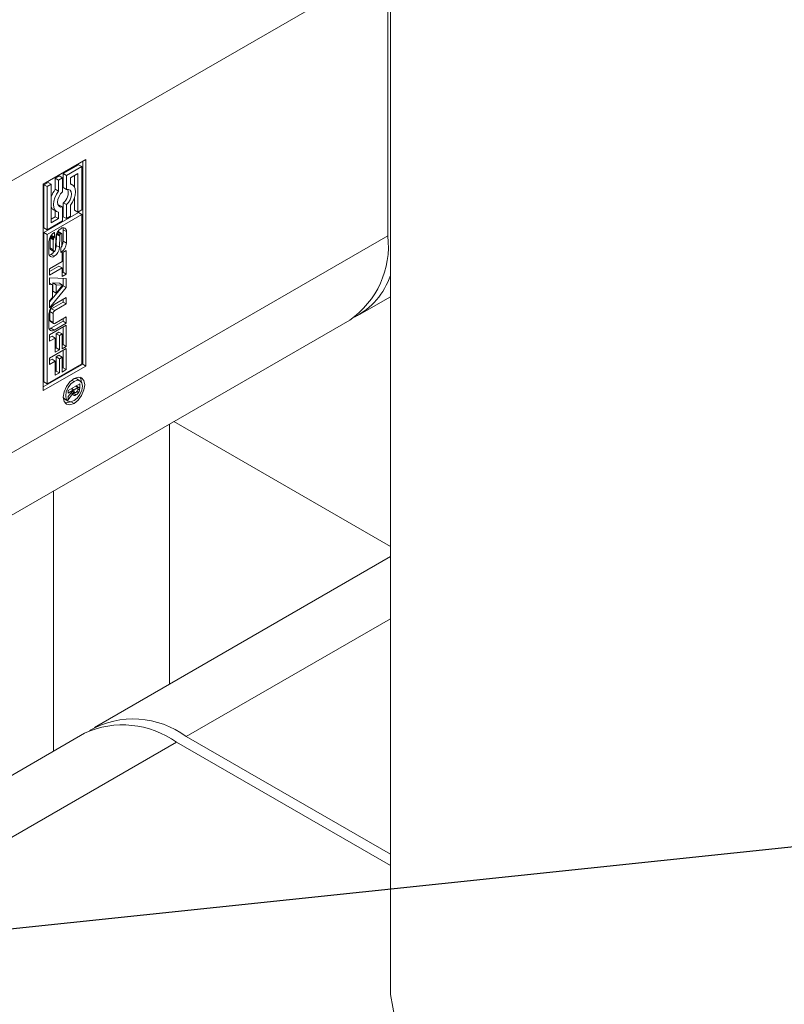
# Model space of a CAD drawing. Header units: millimetres. Extents: x 525 to 29324, y 175 to 20618.
# Tile 34 of 220: x 5042 to 5159, y 5963 to 6113. Entities that reach past the tile are written whole.
import ezdxf

# ---------------------------------------------------------------- set-up
doc = ezdxf.new("R2010")
doc.units = ezdxf.units.MM
doc.linetypes.add('SLD-Continua', pattern=[0])
doc.layers.add('COTAS', color=1, linetype='SLD-Continua')
doc.styles.get("Standard").update_dxf_attribs({"font": 'ARIALN.TTF'})
doc.dimstyles.new('SLDDIMSTYLE0', dxfattribs={"dimtxt": 0.18, "dimasz": 122.5, "dimexe": 0, "dimexo": 0.0625, "dimgap": 0, "dimtad": 0, "dimtih": 1, "dimtoh": 1, "dimdec": 0, "dimrnd": 1e-09, "dimzin": 0, "dimdsep": 46, "dimtxsty": 'Standard', "dimsah": 1, "dimcen": 0.09, "dimadec": 0, "dimazin": 0, "dimtfac": 122.5, "dimtdec": 0, "dimtofl": 0, "dimtmove": 0, "dimatfit": 3, "dimfxl": 1, "dimfrac": 2, "dimtolj": 1, "dimtzin": 0, "dimarcsym": 0})

msp = doc.modelspace()

# ---------------------------------------------------------------- linework, layer by layer
at = {"color": 7, "linetype": 'SLD-Continua', "lineweight": 18, "ltscale": 35}
for p, q in [((5098.56, 7340.15), (5098.56, 5964.61)), ((5039.52, 6087.44), (5098.17, 6121.29)), ((5098.17, 6079.85), (5098.17, 6121.29)), ((5045.7, 6087.73), (5052.2, 6091.48)), ((5051.09, 6090.7), (5048.76, 6089.36)), ((5051.09, 6090.7), (5051.59, 6090.41)), ((5051.71, 6060.32), (5051.71, 6091.19)), ((5052.2, 6091.48), (5052.2, 6060.04)), ((5048.76, 6089.36), (5048.76, 6087.23)), ((5048.76, 6089.36), (5049.26, 6089.07)), ((5051.59, 6090.41), (5049.26, 6089.07)), ((5049.26, 6089.07), (5049.26, 6086.94)), ((5049.87, 6088.72), (5050.97, 6089.35)), ((5050.48, 6089.07), (5050.48, 6087.27)), ((5050.97, 6089.35), (5050.97, 6083.48)), ((5051.59, 6083.84), (5051.59, 6090.41)), ((5045.7, 6056.29), (5045.7, 6087.73)), ((5046.43, 6088.01), (5045.82, 6087.66)), ((5045.82, 6087.66), (5045.82, 6081.08)), ((5045.82, 6087.66), (5046.32, 6087.37)), ((5046.93, 6087.73), (5046.32, 6087.37)), ((5046.43, 6088.01), (5046.93, 6087.73)), ((5046.93, 6081.86), (5046.93, 6087.73)), ((5048.15, 6089), (5047.54, 6088.65)), ((5047.54, 6088.65), (5047.54, 6086.97)), ((5047.54, 6088.65), (5048.03, 6088.36)), ((5048.65, 6088.72), (5048.03, 6088.36)), ((5048.03, 6088.36), (5048.03, 6086.68)), ((5048.15, 6089), (5048.65, 6088.72)), ((5048.65, 6086.59), (5048.65, 6088.72)), ((5049.87, 6087.75), (5049.87, 6088.72)), ((5050.13, 6087.65), (5049.87, 6087.8)), ((5046.32, 6087.37), (5046.32, 6080.8)), ((5047.54, 6086.97), (5048.03, 6086.68)), ((5048.76, 6087.23), (5049.26, 6086.94)), ((5048.76, 6084.91), (5048.76, 6082.78)), ((5048.76, 6084.91), (5049.26, 6084.62)), ((5049.26, 6084.62), (5049.26, 6082.49)), ((5050.48, 6085.71), (5050.48, 6083.77)), ((5051.09, 6083.42), (5045.82, 6080.37)), ((5051.59, 6083.13), (5046.32, 6080.09)), ((5047.28, 6083.84), (5047.77, 6083.56)), ((5047.54, 6083.69), (5047.54, 6082.78)), ((5048.15, 6084.55), (5048, 6084.53)), ((5048.03, 6083.46), (5048.03, 6082.49)), ((5048.15, 6084.55), (5048.65, 6084.27)), ((5048.65, 6082.14), (5048.65, 6084.27)), ((5049.87, 6082.85), (5049.87, 6084.53)), ((5050.48, 6083.77), (5050.97, 6083.48)), ((5050.97, 6083.48), (5051.59, 6083.84)), ((5051.09, 6083.42), (5051.59, 6083.13)), ((5051.59, 6060.39), (5051.59, 6083.13)), ((5046.32, 6080.8), (5048.65, 6082.14)), ((5047.54, 6082.78), (5046.93, 6082.43)), ((5048.03, 6082.49), (5046.93, 6081.86)), ((5047.54, 6082.78), (5048.03, 6082.49)), ((5048.76, 6082.78), (5049.26, 6082.49)), ((5049.26, 6082.49), (5049.87, 6082.85)), ((5045.82, 6081.08), (5046.32, 6080.8)), ((5045.82, 6080.37), (5045.82, 6057.63)), ((5046.32, 6080.09), (5045.82, 6080.37)), ((5046.32, 6080.09), (5046.32, 6057.35)), ((5047.42, 6080.4), (5047.42, 6079.67)), ((5047.73, 6080.1), (5047.69, 6078.42)), ((5047.73, 6080.1), (5048.22, 6079.82)), ((5047.75, 6080.19), (5048.23, 6079.91)), ((5047.8, 6080.3), (5048.26, 6080.04)), ((5047.87, 6080.42), (5048.32, 6080.16)), ((5047.92, 6080.51), (5048.39, 6080.24)), ((5047.93, 6080.51), (5048.39, 6080.24)), ((5048.47, 6080.25), (5047.98, 6080.53)), ((5048.73, 6080.81), (5048.73, 6079.04)), ((5048.73, 6080.81), (5049.23, 6080.53)), ((5049.23, 6080.53), (5049.23, 6078.76)), ((5039.52, 6046), (5098.17, 6079.85)), ((5046.58, 6077.22), (5046.58, 6078.99)), ((5046.75, 6079.53), (5046.75, 6078.02)), ((5046.75, 6079.53), (5047.24, 6079.25)), ((5046.76, 6079.67), (5047.26, 6079.39)), ((5046.83, 6079.81), (5047.3, 6079.53)), ((5046.88, 6079.9), (5047.36, 6079.62)), ((5046.92, 6079.95), (5047.4, 6079.67)), ((5046.93, 6079.96), (5047.42, 6079.67)), ((5047.24, 6079.25), (5047.24, 6077.73)), ((5047.42, 6079.67), (5047.4, 6079.67)), ((5047.58, 6077.92), (5047.62, 6079.59)), ((5048.22, 6079.82), (5048.19, 6078.13)), ((5048.55, 6078.51), (5048.55, 6080.02)), ((5048.73, 6079.04), (5049.23, 6078.76)), ((5046.75, 6078.02), (5047.24, 6077.73)), ((5046.78, 6077.86), (5047.27, 6077.57)), ((5046.83, 6077.79), (5047.32, 6077.5)), ((5047.69, 6078.42), (5048.19, 6078.13)), ((5048.38, 6077.34), (5048.38, 6078.08)), ((5048.42, 6077.37), (5048.38, 6077.39)), ((5048.6, 6077.26), (5049.22, 6077.62)), ((5048.6, 6075.95), (5048.6, 6077.26)), ((5048.73, 6077.34), (5048.73, 6074.32)), ((5049.22, 6077.62), (5049.22, 6074.04)), ((5046.66, 6074.84), (5048.6, 6075.95)), ((5047.38, 6076.76), (5046.89, 6077.04)), ((5048.1, 6075.27), (5046.66, 6074.44)), ((5048.6, 6074.99), (5046.66, 6073.87)), ((5046.66, 6073.87), (5046.66, 6074.84)), ((5048.1, 6075.27), (5048.6, 6074.99)), ((5048.6, 6073.68), (5048.6, 6074.99)), ((5048.73, 6074.32), (5048.6, 6074.25)), ((5048.73, 6074.32), (5049.22, 6074.04)), ((5046.66, 6073.48), (5049.22, 6073.38)), ((5046.66, 6072.44), (5046.66, 6073.48)), ((5046.66, 6072.67), (5047.09, 6072.43)), ((5047.15, 6072.7), (5047.15, 6071.42)), ((5048.17, 6072.65), (5047.15, 6072.7)), ((5047.15, 6072.7), (5047.65, 6072.41)), ((5048.17, 6072.65), (5048.66, 6072.36)), ((5049.22, 6074.04), (5048.6, 6073.68)), ((5048.73, 6073.4), (5048.73, 6072.27)), ((5049.22, 6073.38), (5049.22, 6071.98)), ((5047.09, 6072.43), (5046.66, 6072.44)), ((5048.73, 6072.27), (5046.66, 6069.81)), ((5049.22, 6071.98), (5046.66, 6068.93)), ((5047.09, 6070.48), (5047.09, 6072.43)), ((5047.15, 6071.42), (5047.65, 6071.14)), ((5047.65, 6072.41), (5047.65, 6071.14)), ((5048.66, 6072.36), (5047.65, 6072.41)), ((5047.65, 6071.14), (5048.66, 6072.36)), ((5048.73, 6072.27), (5049.22, 6071.98)), ((5046.66, 6069.97), (5047.09, 6070.48)), ((5046.66, 6068.93), (5046.66, 6069.97)), ((5048.73, 6069.78), (5046.97, 6068.76)), ((5047.37, 6069.39), (5049.22, 6070.46)), ((5048.73, 6070.17), (5048.73, 6069.78)), ((5048.73, 6069.78), (5049.22, 6069.49)), ((5049.22, 6070.46), (5049.22, 6069.49)), ((5093.85, 6067.88), (5098.56, 6070.6)), ((5046.72, 6068.33), (5046.72, 6066.96)), ((5046.72, 6068.33), (5047.21, 6068.04)), ((5046.97, 6068.76), (5047.46, 6068.48)), ((5049.22, 6069.49), (5047.46, 6068.48)), ((5039.52, 6036.52), (5092.37, 6067.03)), ((5046.58, 6065.97), (5046.58, 6068.02)), ((5046.72, 6066.96), (5047.21, 6066.68)), ((5046.79, 6066.8), (5047.28, 6066.51)), ((5048.73, 6066.87), (5046.88, 6065.8)), ((5047.21, 6068.04), (5047.21, 6066.68)), ((5049.22, 6066.58), (5047.37, 6065.51)), ((5047.46, 6066.53), (5049.22, 6067.55)), ((5048.73, 6067.26), (5048.73, 6066.87)), ((5048.73, 6066.87), (5049.22, 6066.58)), ((5049.22, 6067.55), (5049.22, 6066.58)), ((5046.66, 6064.77), (5049.22, 6066.24)), ((5046.88, 6065.8), (5047.37, 6065.51)), ((5048.1, 6065.21), (5047.66, 6064.96)), ((5048.1, 6065.21), (5048.6, 6064.92)), ((5048.73, 6065.96), (5048.73, 6063.3)), ((5049.22, 6066.24), (5049.22, 6063.01)), ((5046.66, 6063.81), (5046.66, 6064.77)), ((5047.04, 6064.6), (5046.66, 6064.38)), ((5047.53, 6064.31), (5046.66, 6063.81)), ((5047.04, 6064.6), (5047.53, 6064.31)), ((5047.53, 6062.15), (5047.53, 6064.31)), ((5047.66, 6064.96), (5047.66, 6062.79)), ((5047.66, 6064.96), (5048.16, 6064.67)), ((5048.6, 6064.92), (5048.16, 6064.67)), ((5048.16, 6064.67), (5048.16, 6062.51)), ((5048.6, 6062.65), (5048.6, 6064.92)), ((5046.66, 6061.25), (5049.22, 6062.73)), ((5047.66, 6062.79), (5047.53, 6062.72)), ((5048.16, 6062.51), (5047.53, 6062.15)), ((5047.66, 6062.79), (5048.16, 6062.51)), ((5048.73, 6063.3), (5048.6, 6063.22)), ((5049.22, 6063.01), (5048.6, 6062.65)), ((5048.73, 6063.3), (5049.22, 6063.01)), ((5048.73, 6062.44), (5048.73, 6059.78)), ((5049.22, 6062.73), (5049.22, 6059.49)), ((5046.66, 6060.29), (5046.66, 6061.25)), ((5047.04, 6061.08), (5046.66, 6060.86)), ((5047.53, 6060.8), (5046.66, 6060.29)), ((5047.04, 6061.08), (5047.53, 6060.8)), ((5047.53, 6058.63), (5047.53, 6060.8)), ((5048.1, 6061.69), (5047.66, 6061.44)), ((5047.66, 6061.44), (5047.66, 6059.28)), ((5047.66, 6061.44), (5048.16, 6061.16)), ((5048.1, 6061.69), (5048.6, 6061.41)), ((5048.6, 6061.41), (5048.16, 6061.16)), ((5048.16, 6061.16), (5048.16, 6058.99)), ((5048.6, 6059.13), (5048.6, 6061.41)), ((5045.7, 6056.86), (5051.71, 6060.32)), ((5052.2, 6060.04), (5045.7, 6056.29)), ((5046.32, 6057.35), (5051.59, 6060.39)), ((5047.66, 6059.28), (5047.53, 6059.2)), ((5047.66, 6059.28), (5048.16, 6058.99)), ((5048.73, 6059.78), (5048.6, 6059.7)), ((5049.22, 6059.49), (5048.6, 6059.13)), ((5048.73, 6059.78), (5049.22, 6059.49)), ((5052.2, 6060.04), (5051.71, 6060.32)), ((5045.82, 6057.63), (5046.32, 6057.35)), ((5048.16, 6058.99), (5047.53, 6058.63)), ((5050.39, 6057.7), (5050.06, 6057.89)), ((5050.8, 6058.07), (5050.45, 6058.16)), ((5051.29, 6057.79), (5050.8, 6058.07)), ((5049.48, 6056.32), (5051.26, 6057.34)), ((5050.31, 6056.39), (5049.48, 6055.92)), ((5049.48, 6055.38), (5050.31, 6056.39)), ((5049.48, 6055.92), (5049.48, 6056.32)), ((5049.96, 6056.59), (5050.31, 6056.39)), ((5050.04, 6056.64), (5050.39, 6056.44)), ((5050.16, 6056.21), (5050.49, 6056.01)), ((5050.16, 6056.21), (5050.47, 6056.02)), ((5050.31, 6056.39), (5050.39, 6056.34)), ((5050.97, 6056.77), (5050.39, 6056.44)), ((5050.39, 6056.44), (5050.39, 6056.34)), ((5050.62, 6056.97), (5050.97, 6056.77)), ((5050.76, 6057.06), (5050.76, 6056.95)), ((5050.76, 6056.95), (5051.26, 6056.67)), ((5050.83, 6056.15), (5051.07, 6056.01)), ((5050.96, 6056.52), (5050.97, 6056.57)), ((5050.96, 6056.52), (5051.22, 6056.37)), ((5050.97, 6056.63), (5050.97, 6056.77)), ((5050.97, 6056.57), (5050.97, 6056.63)), ((5051.26, 6057.34), (5051.26, 6056.67)), ((5048.76, 6055.23), (5049, 6054.97)), ((5049, 6054.97), (5049.5, 6054.68)), ((5050.17, 6055.82), (5049.48, 6054.91)), ((5049.48, 6054.91), (5049.48, 6055.38)), ((5049.94, 6055.95), (5050.17, 6055.82)), ((5050.39, 6054.34), (5049.94, 6054.61)), ((5050.68, 6055.63), (5050.19, 6055.92)), ((5050.19, 6055.92), (5050.69, 6055.63)), ((5050.73, 6055.66), (5050.23, 6055.94)), ((5050.23, 6055.67), (5050.42, 6055.56)), ((5098.56, 6032.54), (5065.58, 6051.57)), ((5098.56, 6032.54), (5065.58, 6051.57)), ((5098.56, 6032.54), (5065.58, 6051.57)), ((5098.56, 6032.54), (5065.58, 6051.57)), ((5098.56, 6032.54), (5065.58, 6051.57)), ((5064.95, 6011.61), (5064.95, 6051.2)), ((5064.95, 6011.61), (5064.95, 6051.2)), ((5064.95, 6011.61), (5064.95, 6051.2)), ((5064.95, 6011.61), (5064.95, 6051.2)), ((5064.95, 6011.61), (5064.95, 6051.2)), ((5047.29, 6001.42), (5047.29, 6041.01)), ((5098.56, 6031.01), (5053.49, 6004.99)), ((5098.56, 6021.55), (5067.48, 6003.61)), ((5052, 6004.14), (4998.53, 5973.27)), ((5067.48, 6003.61), (5098.56, 5985.67)), ((5007.34, 5968.9), (5066, 6002.75)), ((5098.56, 5983.96), (5066, 6002.75))]:
    msp.add_line(p, q, dxfattribs=at)
at = {"color": 7, "linetype": 'SLD-Continua', "lineweight": 18, "ltscale": 35, "flags": 128}
for points in [[(5049.87, 6084.53), (5050.18, 6085.01), (5050.42, 6085.54), (5050.57, 6086.07), (5050.62, 6086.57), (5050.57, 6087.01), (5050.42, 6087.37), (5050.18, 6087.62), (5049.87, 6087.75)], [(5048.03, 6086.68), (5047.72, 6086.2), (5047.48, 6085.67), (5047.33, 6085.14), (5047.28, 6084.64), (5047.33, 6084.2), (5047.48, 6083.84), (5047.72, 6083.59), (5048.03, 6083.46)], [(5048.65, 6084.27), (5048.35, 6084.26), (5048.11, 6084.39), (5047.95, 6084.65), (5047.9, 6085), (5047.95, 6085.41), (5048.11, 6085.84), (5048.35, 6086.25), (5048.65, 6086.59)], [(5049.26, 6086.94), (5049.56, 6086.95), (5049.8, 6086.82), (5049.95, 6086.56), (5050, 6086.21), (5049.95, 6085.8), (5049.8, 6085.37), (5049.56, 6084.96), (5049.26, 6084.62)], [(5048.39, 6080.24), (5048.39, 6080.24), (5048.39, 6080.24), (5048.39, 6080.24), (5048.39, 6080.24), (5048.39, 6080.24), (5048.39, 6080.24), (5048.39, 6080.24), (5048.39, 6080.24)], [(5048.73, 6080.81), (5048.72, 6080.99), (5048.69, 6081.09)], [(5046.77, 6079.7), (5046.77, 6079.69), (5046.76, 6079.67)], [(5046.62, 6076.94), (5046.73, 6076.97), (5046.89, 6077.04)], [(5046.62, 6065.7), (5046.72, 6065.73), (5046.88, 6065.8)], [(5050.39, 6054.34), (5049.77, 6054.13), (5049.23, 6054.23), (5048.88, 6054.64), (5048.75, 6055.29), (5048.88, 6056.09), (5049.23, 6056.91), (5049.77, 6057.62), (5050.39, 6058.13)], [(5050.39, 6057.7), (5049.91, 6057.31), (5049.5, 6056.75), (5049.22, 6056.12), (5049.13, 6055.5), (5049.22, 6055), (5049.5, 6054.68), (5049.91, 6054.6), (5050.39, 6054.77)], [(5050.39, 6058.13), (5051.02, 6058.35), (5051.55, 6058.24), (5051.91, 6057.83), (5052.03, 6057.18), (5051.91, 6056.39), (5051.55, 6055.57), (5051.02, 6054.85), (5050.39, 6054.34)], [(5050.39, 6054.77), (5050.88, 6055.16), (5051.29, 6055.72), (5051.57, 6056.35), (5051.66, 6056.97), (5051.57, 6057.47), (5051.29, 6057.79), (5050.88, 6057.87), (5050.39, 6057.7)], [(5051.28, 6058.34), (5051.41, 6058.12), (5051.54, 6057.53)], [(5050.76, 6056.89), (5050.76, 6056.92), (5050.76, 6056.95)], [(5049.85, 6054.6), (5049.27, 6054.41), (5049.01, 6054.42)], [(5157.56, 5949.91), (5152.24, 5947.53), (5146.22, 5945.78), (5139.74, 5944.73), (5133.04, 5944.42), (5126.35, 5944.85), (5119.93, 5946.01), (5114.01, 5947.86), (5108.81, 5950.33), (5104.53, 5953.33), (5101.33, 5956.74), (5099.31, 5960.45), (5098.56, 5964.31), (5098.56, 5964.61)]]:
    msp.add_lwpolyline(points, dxfattribs=at)
at = {"color": 7, "linetype": 'SLD-Continua', "lineweight": 18, "ltscale": 1225}
for centre, radius, start, end in [((5050.73, 6084.58), 3.99, 143.1648, 162.3362), ((5047.61, 6086.39), 1.89, 307.8011, 17.5286), ((5047.73, 6084.6), 0.887, 205.1742, 239.0683), ((5048.32, 6078.91), 1.75, 122.6032, 177.3949), ((5048.05, 6079.22), 1.34, 118.0391, 119.7869), ((5049.36, 6079.52), 1.75, 122.5726, 177.5589), ((5048.36, 6080.09), 0.636, 176.1949, 178.7529), ((5047.95, 6080.48), 0.055, 60.0954, 91.4417), ((5048.79, 6079.86), 0.56, 147.937, 161.5842), ((5048.51, 6080.05), 0.221, 121.5939, 149.8208), ((5048.44, 6080.18), 0.0724, 52.6187, 127.1085), ((5048.74, 6080.61), 0.497, 350.7868, 129.1522), ((5048.36, 6080.11), 0.176, 12.0477, 47.5525), ((5048.09, 6080.02), 0.462, 359.3511, 15.27), ((5047.51, 6079.53), 0.76, 169.0754, 179.6728), ((5048.03, 6079.24), 0.783, 169.0578, 179.3517), ((5047.91, 6079.26), 0.668, 155.9839, 169.1684), ((5047.66, 6079.38), 0.386, 141.0075, 156.7548), ((5047.51, 6079.5), 0.192, 122.198, 141.1006), ((5049.08, 6079.79), 0.862, 172.0748, 178.4804), ((5049.04, 6079.79), 0.824, 162.1696, 171.2656), ((5047.48, 6078.84), 1.75, 302.6231, 357.3933), ((5047.1, 6079.1), 1.63, 330.3713, 358.0999), ((5084.55, 6078.29), 13.71, 304.7719, 6.534), ((5047.07, 6077.14), 0.497, 170.7918, 309.1729), ((5047.18, 6078.01), 0.428, 178.7501, 201.0063), ((5046.89, 6077.9), 0.125, 198.2492, 238.8112), ((5046.07, 6078.38), 1.56, 301.5569, 325.6412), ((5047.69, 6077.73), 0.451, 179.3063, 200.4501), ((5047.39, 6077.61), 0.122, 198.136, 248.4322), ((5047.36, 6077.58), 0.0851, 256.5201, 304.1207), ((5046.43, 6078.24), 1.76, 302.6875, 356.5247), ((5047.29, 6077.7), 0.228, 301.99, 332.7702), ((5046.93, 6077.91), 0.646, 330.5681, 343.3618), ((5046.71, 6077.98), 0.872, 343.5001, 356.0028), ((5046.16, 6078.48), 1.53, 337.9419, 357.6837), ((5048.27, 6078.26), 0.217, 301.7066, 324.3162), ((5047.84, 6078.38), 1.17, 297.486, 299.7759), ((5048.09, 6078.4), 0.446, 323.5706, 341.3638), ((5047.9, 6078.48), 0.647, 339.701, 351.197), ((5047.81, 6078.51), 0.742, 350.3742, 359.7035), ((5088.29, 6077.16), 10.79, 296.4179, 342.1222), ((5048.3, 6067.94), 1.72, 122.5892, 177.3932), ((5047.27, 6068.3), 0.555, 122.7752, 177.2207), ((5047.76, 6068.02), 0.55, 122.5316, 177.4643), ((5046.9, 6066.95), 0.181, 174.5608, 234.3052), ((5047.37, 6066.65), 0.157, 170.757, 309.2471), ((5047.06, 6065.89), 0.489, 170.8132, 309.1818), ((5049.79, 6056.68), 0.861, 300.6012, 314.4305), ((5050.88, 6056.31), 0.497, 175.5052, 214.4413), ((5050.38, 6056.58), 0.631, 300.2613, 310.3903), ((5050.48, 6056.45), 0.463, 310.6061, 341.5299), ((5050.06, 6056.59), 0.911, 342.0189, 355.5362), ((5050.05, 6056.65), 1.21, 328.057, 346.8061), ((5049.88, 6056.69), 1.38, 346.8826, 359.2853), ((5049.87, 6056.46), 0.63, 289.3877, 300.1058), ((5050.45, 6055.84), 0.283, 184.8549, 263.4954), ((5049.87, 6056.57), 0.728, 296.6029, 299.9986), ((5050.23, 6055.85), 0.0799, 117.5148, 123.4163), ((5050.43, 6056.02), 0.465, 268.209, 302.3704), ((5050.57, 6056.16), 0.165, 234.4027, 304.7178), ((5050.07, 6057.16), 1.29, 297.4403, 298.9169), ((5050.56, 6055.86), 0.256, 298.2881, 300.1069), ((5050.41, 6056.21), 0.642, 296.0997, 299.9806), ((5050.19, 6056.52), 1.02, 301.8698, 329.8107), ((5057.8, 5991.3), 14.08, 54.3904, 114.3068), ((5059.42, 5992.78), 13.5, 53.3155, 119.5152)]:
    msp.add_arc(centre, radius, start, end, dxfattribs=at)

# ---------------------------------------------------------------- leaders
at = {"layer": 'COTAS', "ltscale": 35}
msp.add_leader([(5338.23, 6005.61), (2589.26, 5715.84)], dimstyle='SLDDIMSTYLE0', dxfattribs=at)

doc.saveas('drawing.dxf')
